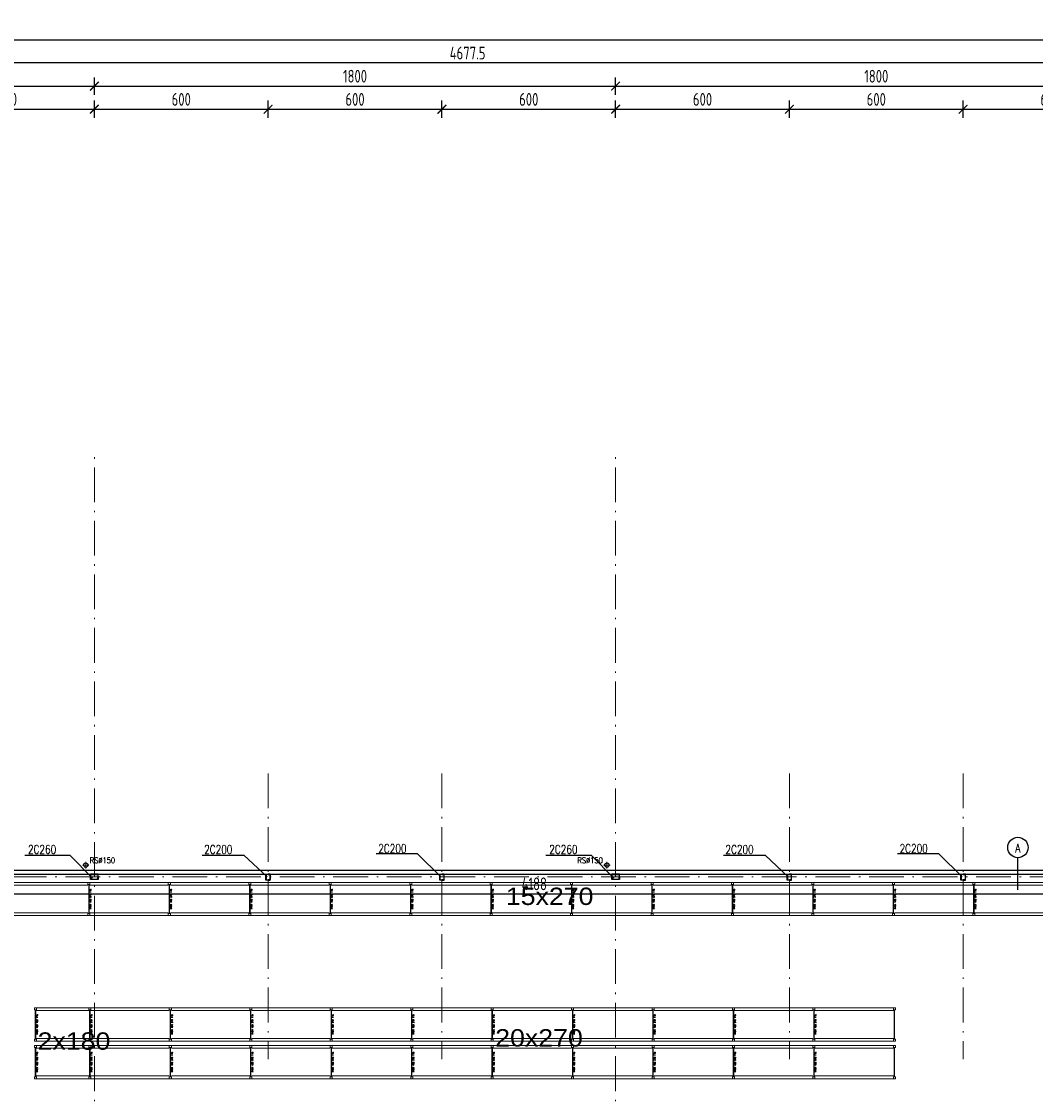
# Model space of a CAD drawing. Extents: x 153948 to 285449, y -89387 to -60195.
# Tile 65 of 108: x 255709 to 259210, y -75605 to -71884. Entities that reach past the tile are written whole.
import ezdxf
from ezdxf.enums import TextEntityAlignment as Align

# ---------------------------------------------------------------- set-up
doc = ezdxf.new("R2010")
doc.units = 0
doc.header["$LTSCALE"] = 100
doc.header["$MEASUREMENT"] = 0
doc.header["$PDMODE"] = 1
doc.linetypes.add('ACAD_ISO10W100', pattern=[18.5, 12, -3, 0.5, -3])
doc.layers.get('0').update_dxf_attribs({"linetype": 'CONTINUOUS'})
doc.layers.get('DEFPOINTS').update_dxf_attribs({"linetype": 'CONTINUOUS'})
for name, color, linetype in [('1', 2, 'CONTINUOUS'), ('K-STA', 2, 'CONTINUOUS'), ('mago', 7, 'CONTINUOUS'), ('R-----OP', 2, 'CONTINUOUS'), ('RYNNY', 2, 'CONTINUOUS'), ('TEXT', 11, 'CONTINUOUS'), ('WYMIARY', 1, 'CONTINUOUS')]:
    doc.layers.add(name, color=color, linetype=linetype)
for name, color, linetype, lineweight in [('OSIE', 8, 'ACAD_ISO10W100', 15), ('PANELE', 3, 'CONTINUOUS', 25), ('RS REGAŁY', 7, 'CONTINUOUS', 13)]:
    doc.layers.add(name, color=color, linetype=linetype, lineweight=lineweight)
doc.styles.add('arial', font='arial.ttf', dxfattribs={"width": 1.1})
doc.styles.add('DYBY-NORMALNY-0-8-N', font='ROMANS.SHX', dxfattribs={"width": 0.8})
doc.styles.get("Standard").update_dxf_attribs({"font": 'txt.shx'})
doc.styles.add('STYLE2', font='isocp.shx', dxfattribs={"width": 0.8})
doc.styles.add('TXT3', font='SIMPLEX.SHX', dxfattribs={"width": 0.75, "height": 40})
doc.dimstyles.new('KRESKI_100', dxfattribs={"dimscale": 20, "dimtxt": 2.2, "dimasz": 1.5, "dimexe": 1.5, "dimexo": 1.5, "dimgap": 0.6, "dimtad": 1, "dimdec": 1, "dimrnd": 0.5, "dimdsep": 46, "dimtxsty": 'STYLE2', "dimblk1": 'ARCHTICK', "dimblk2": 'ARCHTICK', "dimsah": 1, "dimcen": 2.5, "dimdle": 1.5, "dimclrd": 10, "dimclre": 10, "dimclrt": 15, "dimadec": 0, "dimazin": 0, "dimtfac": 1, "dimtdec": 1, "dimtmove": 1, "dimatfit": 3, "dimldrblk": 'ARCHTICK', "dimfxl": 1.5, "dimfxlon": 1, "dimtolj": 1, "dimtzin": 0, "dimarcsym": 0})

# ---------------------------------------------------------------- blocks, each defined once
blk = doc.blocks.new('SC260X2')
at = {"layer": '1'}
for points in [[(-13, 9), (-13, 0), (-12.4, 0), (-12.1, 7, -0.401015), (-11.1, 7.9), (11.1, 7.9, -0.401015), (12.1, 7), (12.4, 0), (13, 0), (13, 9)], [(-13, -9), (-13, 0), (-12.4, 0), (-12.1, -7, 0.401015), (-11.1, -7.9), (11.1, -7.9, 0.401015), (12.1, -7), (12.4, 0), (13, 0), (13, -9)]]:
    blk.add_lwpolyline(points, format="xyb", close=True, dxfattribs=at)
blk = doc.blocks.new('SC200X2')
at = {"layer": '1'}
for points in [[(-10, 7.5), (-10, 0), (-9.7, 0, 0.391021), (-9.1, 0.6), (-8.7, 5.6, -0.391021), (-7.6, 6.6), (7.6, 6.6, -0.391021), (8.7, 5.6), (9.1, 0.6, 0.391021), (9.7, 0), (10, 0), (10, 7.5)], [(-10, -7.5), (-10, 0), (-9.7, 0, -0.391021), (-9.1, -0.6), (-8.7, -5.6, 0.391021), (-7.6, -6.6), (7.6, -6.6, 0.391021), (8.7, -5.6), (9.1, -0.6, -0.391021), (9.7, 0), (10, 0), (10, -7.5)]]:
    blk.add_lwpolyline(points, format="xyb", close=True, dxfattribs=at)
blk = doc.blocks.new('_ARCHTICK')
at = {"color": 0, "linetype": 'ByBlock', "const_width": 0.15}
blk.add_lwpolyline([(-0.5, -0.5), (0.5, 0.5)], dxfattribs=at)
blk = doc.blocks.new('*D81')
at = {"layer": 'DEFPOINTS', "color": 0, "ltscale": 0.1, "transparency": 16777216}
for p in [(260307.9, -71947), (248692.9, -74816), (260307.9, -74816)]:
    blk.add_point(p, dxfattribs=at)
at = {"layer": 'WYMIARY', "color": 10, "lineweight": -2, "ltscale": 0.1, "transparency": 16777216}
for p, q in [((248692.9, -71977), (248692.9, -71917)), ((260307.9, -71977), (260307.9, -71917)), ((248662.9, -71947), (260337.9, -71947))]:
    blk.add_line(p, q, dxfattribs=at)
at = {"layer": 'WYMIARY', "color": 10, "lineweight": -2, "ltscale": 0.1, "transparency": 16777216, "xscale": 30, "yscale": 30, "zscale": 30, "rotation": 180}
blk.add_blockref('_ARCHTICK', (248692.9, -71947), dxfattribs=at)
at = {"layer": 'WYMIARY', "color": 10, "lineweight": -2, "ltscale": 0.1, "transparency": 16777216, "xscale": 30, "yscale": 30, "zscale": 30}
blk.add_blockref('_ARCHTICK', (260307.9, -71947), dxfattribs=at)
at = {"layer": 'WYMIARY', "color": 15, "ltscale": 0.1, "transparency": 16777216, "insert": (254500.4, -71913), "char_height": 44, "attachment_point": 5, "style": 'STYLE2'}
blk.add_mtext('\\A1;11615', dxfattribs=at)
blk = doc.blocks.new('*D83')
at = {"layer": 'DEFPOINTS', "color": 0, "ltscale": 0.1, "transparency": 16777216}
for p in [(254910.4, -72027), (254910.4, -72107), (259587.9, -72107)]:
    blk.add_point(p, dxfattribs=at)
at = {"layer": 'WYMIARY', "color": 10, "lineweight": -2, "ltscale": 0.1, "transparency": 16777216}
for p, q in [((254910.4, -72057), (254910.4, -71997)), ((259587.9, -72057), (259587.9, -71997)), ((259617.9, -72027), (254880.4, -72027))]:
    blk.add_line(p, q, dxfattribs=at)
at = {"layer": 'WYMIARY', "color": 10, "lineweight": -2, "ltscale": 0.1, "transparency": 16777216, "xscale": 30, "yscale": 30, "zscale": 30, "rotation": 180}
blk.add_blockref('_ARCHTICK', (254910.4, -72027), dxfattribs=at)
at = {"layer": 'WYMIARY', "color": 10, "lineweight": -2, "ltscale": 0.1, "transparency": 16777216, "xscale": 30, "yscale": 30, "zscale": 30}
blk.add_blockref('_ARCHTICK', (259587.9, -72027), dxfattribs=at)
at = {"layer": 'WYMIARY', "color": 15, "ltscale": 0.1, "transparency": 16777216, "insert": (257249.2, -71993), "char_height": 44, "attachment_point": 5, "style": 'STYLE2'}
blk.add_mtext('\\A1;4677.5', dxfattribs=at)
blk = doc.blocks.new('*D107')
at = {"layer": 'DEFPOINTS', "color": 0, "ltscale": 0.1, "transparency": 16777216}
for p in [(255960.4, -72107), (254160.4, -72187), (255960.4, -72187)]:
    blk.add_point(p, dxfattribs=at)
at = {"layer": 'WYMIARY', "color": 10, "lineweight": -2, "ltscale": 0.1, "transparency": 16777216}
for p, q in [((254160.4, -72137), (254160.4, -72077)), ((255960.4, -72137), (255960.4, -72077)), ((254130.4, -72107), (255990.4, -72107))]:
    blk.add_line(p, q, dxfattribs=at)
at = {"layer": 'WYMIARY', "color": 10, "lineweight": -2, "ltscale": 0.1, "transparency": 16777216, "xscale": 30, "yscale": 30, "zscale": 30, "rotation": 180}
blk.add_blockref('_ARCHTICK', (254160.4, -72107), dxfattribs=at)
at = {"layer": 'WYMIARY', "color": 10, "lineweight": -2, "ltscale": 0.1, "transparency": 16777216, "xscale": 30, "yscale": 30, "zscale": 30}
blk.add_blockref('_ARCHTICK', (255960.4, -72107), dxfattribs=at)
at = {"layer": 'WYMIARY', "color": 15, "ltscale": 0.1, "transparency": 16777216, "insert": (255060.4, -72073), "char_height": 44, "attachment_point": 5, "style": 'STYLE2'}
blk.add_mtext('\\A1;1800', dxfattribs=at)
blk = doc.blocks.new('*D108')
at = {"layer": 'DEFPOINTS', "color": 0, "ltscale": 0.1, "transparency": 16777216}
for p in [(257760.4, -72107), (255960.4, -72187), (257760.4, -72187)]:
    blk.add_point(p, dxfattribs=at)
at = {"layer": 'WYMIARY', "color": 10, "lineweight": -2, "ltscale": 0.1, "transparency": 16777216}
for p, q in [((255960.4, -72137), (255960.4, -72077)), ((257760.4, -72137), (257760.4, -72077)), ((255930.4, -72107), (257790.4, -72107))]:
    blk.add_line(p, q, dxfattribs=at)
at = {"layer": 'WYMIARY', "color": 10, "lineweight": -2, "ltscale": 0.1, "transparency": 16777216, "xscale": 30, "yscale": 30, "zscale": 30, "rotation": 180}
blk.add_blockref('_ARCHTICK', (255960.4, -72107), dxfattribs=at)
at = {"layer": 'WYMIARY', "color": 10, "lineweight": -2, "ltscale": 0.1, "transparency": 16777216, "xscale": 30, "yscale": 30, "zscale": 30}
blk.add_blockref('_ARCHTICK', (257760.4, -72107), dxfattribs=at)
at = {"layer": 'WYMIARY', "color": 15, "ltscale": 0.1, "transparency": 16777216, "insert": (256860.4, -72073), "char_height": 44, "attachment_point": 5, "style": 'STYLE2'}
blk.add_mtext('\\A1;1800', dxfattribs=at)
blk = doc.blocks.new('*D109')
at = {"layer": 'DEFPOINTS', "color": 0, "ltscale": 0.1, "transparency": 16777216}
for p in [(259560.4, -72107), (257760.4, -72187), (259560.4, -72187)]:
    blk.add_point(p, dxfattribs=at)
at = {"layer": 'WYMIARY', "color": 10, "lineweight": -2, "ltscale": 0.1, "transparency": 16777216}
for p, q in [((257760.4, -72137), (257760.4, -72077)), ((259560.4, -72137), (259560.4, -72077)), ((257730.4, -72107), (259590.4, -72107))]:
    blk.add_line(p, q, dxfattribs=at)
at = {"layer": 'WYMIARY', "color": 10, "lineweight": -2, "ltscale": 0.1, "transparency": 16777216, "xscale": 30, "yscale": 30, "zscale": 30, "rotation": 180}
blk.add_blockref('_ARCHTICK', (257760.4, -72107), dxfattribs=at)
at = {"layer": 'WYMIARY', "color": 10, "lineweight": -2, "ltscale": 0.1, "transparency": 16777216, "xscale": 30, "yscale": 30, "zscale": 30}
blk.add_blockref('_ARCHTICK', (259560.4, -72107), dxfattribs=at)
at = {"layer": 'WYMIARY', "color": 15, "ltscale": 0.1, "transparency": 16777216, "insert": (258660.4, -72073), "char_height": 44, "attachment_point": 5, "style": 'STYLE2'}
blk.add_mtext('\\A1;1800', dxfattribs=at)
blk = doc.blocks.new('*D126')
at = {"layer": 'DEFPOINTS', "color": 0, "ltscale": 0.1, "transparency": 16777216}
for p in [(255960.4, -72187), (255960.4, -72267), (255360.4, -74482.3)]:
    blk.add_point(p, dxfattribs=at)
at = {"layer": 'WYMIARY', "color": 10, "lineweight": -2, "ltscale": 0.1, "transparency": 16777216}
for p, q in [((255330.4, -72187), (255990.4, -72187)), ((255360.4, -72217), (255360.4, -72157)), ((255960.4, -72217), (255960.4, -72157))]:
    blk.add_line(p, q, dxfattribs=at)
at = {"layer": 'WYMIARY', "color": 10, "lineweight": -2, "ltscale": 0.1, "transparency": 16777216, "xscale": 30, "yscale": 30, "zscale": 30, "rotation": 180}
blk.add_blockref('_ARCHTICK', (255360.4, -72187), dxfattribs=at)
at = {"layer": 'WYMIARY', "color": 10, "lineweight": -2, "ltscale": 0.1, "transparency": 16777216, "xscale": 30, "yscale": 30, "zscale": 30}
blk.add_blockref('_ARCHTICK', (255960.4, -72187), dxfattribs=at)
at = {"layer": 'WYMIARY', "color": 15, "ltscale": 0.1, "transparency": 16777216, "insert": (255660.4, -72153), "char_height": 44, "attachment_point": 5, "style": 'STYLE2'}
blk.add_mtext('\\A1;600', dxfattribs=at)
blk = doc.blocks.new('*D127')
at = {"layer": 'DEFPOINTS', "color": 0, "ltscale": 0.1, "transparency": 16777216}
for p in [(256560.4, -72187), (255960.4, -72267), (256560.4, -72267)]:
    blk.add_point(p, dxfattribs=at)
at = {"layer": 'WYMIARY', "color": 10, "lineweight": -2, "ltscale": 0.1, "transparency": 16777216}
for p, q in [((255930.4, -72187), (256590.4, -72187)), ((255960.4, -72217), (255960.4, -72157)), ((256560.4, -72217), (256560.4, -72157))]:
    blk.add_line(p, q, dxfattribs=at)
at = {"layer": 'WYMIARY', "color": 10, "lineweight": -2, "ltscale": 0.1, "transparency": 16777216, "xscale": 30, "yscale": 30, "zscale": 30, "rotation": 180}
blk.add_blockref('_ARCHTICK', (255960.4, -72187), dxfattribs=at)
at = {"layer": 'WYMIARY', "color": 10, "lineweight": -2, "ltscale": 0.1, "transparency": 16777216, "xscale": 30, "yscale": 30, "zscale": 30}
blk.add_blockref('_ARCHTICK', (256560.4, -72187), dxfattribs=at)
at = {"layer": 'WYMIARY', "color": 15, "ltscale": 0.1, "transparency": 16777216, "insert": (256260.4, -72153), "char_height": 44, "attachment_point": 5, "style": 'STYLE2'}
blk.add_mtext('\\A1;600', dxfattribs=at)
blk = doc.blocks.new('*D128')
at = {"layer": 'DEFPOINTS', "color": 0, "ltscale": 0.1, "transparency": 16777216}
for p in [(257160.4, -72187), (256560.4, -72267), (257160.4, -72267)]:
    blk.add_point(p, dxfattribs=at)
at = {"layer": 'WYMIARY', "color": 10, "lineweight": -2, "ltscale": 0.1, "transparency": 16777216}
for p, q in [((256530.4, -72187), (257190.4, -72187)), ((256560.4, -72217), (256560.4, -72157)), ((257160.4, -72217), (257160.4, -72157))]:
    blk.add_line(p, q, dxfattribs=at)
at = {"layer": 'WYMIARY', "color": 10, "lineweight": -2, "ltscale": 0.1, "transparency": 16777216, "xscale": 30, "yscale": 30, "zscale": 30, "rotation": 180}
blk.add_blockref('_ARCHTICK', (256560.4, -72187), dxfattribs=at)
at = {"layer": 'WYMIARY', "color": 10, "lineweight": -2, "ltscale": 0.1, "transparency": 16777216, "xscale": 30, "yscale": 30, "zscale": 30}
blk.add_blockref('_ARCHTICK', (257160.4, -72187), dxfattribs=at)
at = {"layer": 'WYMIARY', "color": 15, "ltscale": 0.1, "transparency": 16777216, "insert": (256860.4, -72153), "char_height": 44, "attachment_point": 5, "style": 'STYLE2'}
blk.add_mtext('\\A1;600', dxfattribs=at)
blk = doc.blocks.new('*D129')
at = {"layer": 'DEFPOINTS', "color": 0, "ltscale": 0.1, "transparency": 16777216}
for p in [(257760.4, -72187), (257760.4, -72267), (257160.4, -74482.3)]:
    blk.add_point(p, dxfattribs=at)
at = {"layer": 'WYMIARY', "color": 10, "lineweight": -2, "ltscale": 0.1, "transparency": 16777216}
for p, q in [((257130.4, -72187), (257790.4, -72187)), ((257160.4, -72217), (257160.4, -72157)), ((257760.4, -72217), (257760.4, -72157))]:
    blk.add_line(p, q, dxfattribs=at)
at = {"layer": 'WYMIARY', "color": 10, "lineweight": -2, "ltscale": 0.1, "transparency": 16777216, "xscale": 30, "yscale": 30, "zscale": 30, "rotation": 180}
blk.add_blockref('_ARCHTICK', (257160.4, -72187), dxfattribs=at)
at = {"layer": 'WYMIARY', "color": 10, "lineweight": -2, "ltscale": 0.1, "transparency": 16777216, "xscale": 30, "yscale": 30, "zscale": 30}
blk.add_blockref('_ARCHTICK', (257760.4, -72187), dxfattribs=at)
at = {"layer": 'WYMIARY', "color": 15, "ltscale": 0.1, "transparency": 16777216, "insert": (257460.4, -72153), "char_height": 44, "attachment_point": 5, "style": 'STYLE2'}
blk.add_mtext('\\A1;600', dxfattribs=at)
blk = doc.blocks.new('*D130')
at = {"layer": 'DEFPOINTS', "color": 0, "ltscale": 0.1, "transparency": 16777216}
for p in [(258360.4, -72187), (257760.4, -72267), (258360.4, -72267)]:
    blk.add_point(p, dxfattribs=at)
at = {"layer": 'WYMIARY', "color": 10, "lineweight": -2, "ltscale": 0.1, "transparency": 16777216}
for p, q in [((257730.4, -72187), (258390.4, -72187)), ((257760.4, -72217), (257760.4, -72157)), ((258360.4, -72217), (258360.4, -72157))]:
    blk.add_line(p, q, dxfattribs=at)
at = {"layer": 'WYMIARY', "color": 10, "lineweight": -2, "ltscale": 0.1, "transparency": 16777216, "xscale": 30, "yscale": 30, "zscale": 30, "rotation": 180}
blk.add_blockref('_ARCHTICK', (257760.4, -72187), dxfattribs=at)
at = {"layer": 'WYMIARY', "color": 10, "lineweight": -2, "ltscale": 0.1, "transparency": 16777216, "xscale": 30, "yscale": 30, "zscale": 30}
blk.add_blockref('_ARCHTICK', (258360.4, -72187), dxfattribs=at)
at = {"layer": 'WYMIARY', "color": 15, "ltscale": 0.1, "transparency": 16777216, "insert": (258060.4, -72153), "char_height": 44, "attachment_point": 5, "style": 'STYLE2'}
blk.add_mtext('\\A1;600', dxfattribs=at)
blk = doc.blocks.new('*D131')
at = {"layer": 'DEFPOINTS', "color": 0, "ltscale": 0.1, "transparency": 16777216}
for p in [(258960.4, -72187), (258360.4, -72267), (258960.4, -72267)]:
    blk.add_point(p, dxfattribs=at)
at = {"layer": 'WYMIARY', "color": 10, "lineweight": -2, "ltscale": 0.1, "transparency": 16777216}
for p, q in [((258330.4, -72187), (258990.4, -72187)), ((258360.4, -72217), (258360.4, -72157)), ((258960.4, -72217), (258960.4, -72157))]:
    blk.add_line(p, q, dxfattribs=at)
at = {"layer": 'WYMIARY', "color": 10, "lineweight": -2, "ltscale": 0.1, "transparency": 16777216, "xscale": 30, "yscale": 30, "zscale": 30, "rotation": 180}
blk.add_blockref('_ARCHTICK', (258360.4, -72187), dxfattribs=at)
at = {"layer": 'WYMIARY', "color": 10, "lineweight": -2, "ltscale": 0.1, "transparency": 16777216, "xscale": 30, "yscale": 30, "zscale": 30}
blk.add_blockref('_ARCHTICK', (258960.4, -72187), dxfattribs=at)
at = {"layer": 'WYMIARY', "color": 15, "ltscale": 0.1, "transparency": 16777216, "insert": (258660.4, -72153), "char_height": 44, "attachment_point": 5, "style": 'STYLE2'}
blk.add_mtext('\\A1;600', dxfattribs=at)
blk = doc.blocks.new('*D132')
at = {"layer": 'DEFPOINTS', "color": 0, "ltscale": 0.1, "transparency": 16777216}
for p in [(259560.4, -72187), (259560.4, -72267), (258960.4, -74482.3)]:
    blk.add_point(p, dxfattribs=at)
at = {"layer": 'WYMIARY', "color": 10, "lineweight": -2, "ltscale": 0.1, "transparency": 16777216}
for p, q in [((258930.4, -72187), (259590.4, -72187)), ((258960.4, -72217), (258960.4, -72157)), ((259560.4, -72217), (259560.4, -72157))]:
    blk.add_line(p, q, dxfattribs=at)
at = {"layer": 'WYMIARY', "color": 10, "lineweight": -2, "ltscale": 0.1, "transparency": 16777216, "xscale": 30, "yscale": 30, "zscale": 30, "rotation": 180}
blk.add_blockref('_ARCHTICK', (258960.4, -72187), dxfattribs=at)
at = {"layer": 'WYMIARY', "color": 10, "lineweight": -2, "ltscale": 0.1, "transparency": 16777216, "xscale": 30, "yscale": 30, "zscale": 30}
blk.add_blockref('_ARCHTICK', (259560.4, -72187), dxfattribs=at)
at = {"layer": 'WYMIARY', "color": 15, "ltscale": 0.1, "transparency": 16777216, "insert": (259260.4, -72153), "char_height": 44, "attachment_point": 5, "style": 'STYLE2'}
blk.add_mtext('\\A1;600', dxfattribs=at)
blk = doc.blocks.new('*D147')
at = {"layer": 'DEFPOINTS', "color": 0, "ltscale": 0.1, "transparency": 16777216}
for p in [(255385.4, -74839.5), (259573.4, -74848.5), (259573.4, -74897.7)]:
    blk.add_point(p, dxfattribs=at)
at = {"layer": 'WYMIARY', "color": 10, "lineweight": -2, "ltscale": 0.1, "transparency": 16777216}
for p, q in [((255385.4, -74869.5), (255385.4, -74927.7)), ((255355.4, -74897.7), (259603.4, -74897.7)), ((259573.4, -74878.5), (259573.4, -74927.7))]:
    blk.add_line(p, q, dxfattribs=at)
at = {"layer": 'WYMIARY', "color": 10, "lineweight": -2, "ltscale": 0.1, "transparency": 16777216, "xscale": 30, "yscale": 30, "zscale": 30, "rotation": 180}
blk.add_blockref('_ARCHTICK', (255385.4, -74897.7), dxfattribs=at)
at = {"layer": 'WYMIARY', "color": 10, "lineweight": -2, "ltscale": 0.1, "transparency": 16777216, "xscale": 30, "yscale": 30, "zscale": 30}
blk.add_blockref('_ARCHTICK', (259573.4, -74897.7), dxfattribs=at)
at = {"layer": 'WYMIARY', "color": 15, "ltscale": 0.1, "transparency": 16777216, "insert": (257479.4, -74863.7), "char_height": 44, "attachment_point": 5, "style": 'STYLE2'}
blk.add_mtext('\\A1;4188', dxfattribs=at)
blk = doc.blocks.new('RACK 450 270 115')
at = {"color": 1}
for p, q in [((7, 115), (277.8, 115)), ((2.75, 108), (2.75, 7)), ((4.25, 108), (4.25, 7)), ((7, 105.5), (277.8, 105.5)), ((7, 9.5), (277.8, 9.5)), ((7, 0), (277.8, 0))]:
    blk.add_line(p, q, dxfattribs=at)
for points in [[(0, 108), (7, 108), (7, 115), (0, 115)], [(0, 0), (7, 0), (7, 7), (0, 7)]]:
    blk.add_lwpolyline(points, close=True, dxfattribs=at)
at = {"color": 1, "insert": (9.25, 57.5), "char_height": 5, "width": 101, "attachment_point": 5, "rotation": 90}
blk.add_mtext('RACK 450 270 115', dxfattribs=at)
blk = doc.blocks.new('RACK 450 180 115')
at = {"color": 1}
for p, q in [((7, 115), (187.8, 115)), ((2.75, 108), (2.75, 7)), ((4.25, 108), (4.25, 7)), ((7, 105.5), (187.8, 105.5)), ((7, 9.5), (187.8, 9.5)), ((7, 0), (187.8, 0))]:
    blk.add_line(p, q, dxfattribs=at)
for points in [[(0, 108), (7, 108), (7, 115), (0, 115)], [(0, 0), (7, 0), (7, 7), (0, 7)]]:
    blk.add_lwpolyline(points, close=True, dxfattribs=at)
at = {"color": 1, "insert": (9.25, 57.5), "char_height": 5, "width": 101, "attachment_point": 5, "rotation": 90}
blk.add_mtext('RACK 450 180 115', dxfattribs=at)
blk = doc.blocks.new('NOGA RACK 450 007 115')
at = {"color": 1}
for p, q in [((2.75, 108), (2.75, 7)), ((4.25, 108), (4.25, 7))]:
    blk.add_line(p, q, dxfattribs=at)
for points in [[(0, 108), (7, 108), (7, 115), (0, 115)], [(0, 0), (7, 0), (7, 7), (0, 7)]]:
    blk.add_lwpolyline(points, close=True, dxfattribs=at)

msp = doc.modelspace()

# ---------------------------------------------------------------- linework, layer by layer
at = {"layer": 'OSIE', "ltscale": 0.1}
for p, q in [((255960.4, -86679.55), (255960.4, -73374.65)), ((257760.4, -86679.55), (257760.4, -73374.65)), ((256560.4, -74482.32), (256560.4, -75469.12)), ((257160.4, -74482.32), (257160.4, -75469.12)), ((258360.4, -74482.32), (258360.4, -75469.12)), ((258960.4, -74482.32), (258960.4, -75469.12)), ((255930.4, -74810.79), (255930.4, -74787.99)), ((257730.41, -74810.79), (257730.41, -74787.99)), ((255919.01, -74799.39), (255941.8, -74799.39)), ((257741.81, -74799.39), (257719.01, -74799.39)), ((247720.4, -74839.55), (263229.19, -74839.55))]:
    msp.add_line(p, q, dxfattribs=at)
at = {"layer": 'PANELE', "ltscale": 0.5}
for p, q in [((254910.4, -74816.05), (259587.9, -74816.05)), ((254910.4, -74830.55), (259547.4, -74830.55))]:
    msp.add_line(p, q, dxfattribs=at)
at = {"layer": 'R-----OP'}
msp.add_line((259149.09, -74884.95), (259149.09, -74773.22), dxfattribs=at)
msp.add_circle((259149.48, -74738.04), 35.19, dxfattribs=at)
at = {"layer": 'RYNNY', "ltscale": 0.1}
for centre in [(255930.4, -74799.02), (257730.41, -74799.02)]:
    msp.add_circle(centre, 7.5, dxfattribs=at)
at = {"layer": 'TEXT'}
for p, q in [((255719.76, -74765.01), (255875.95, -74765.01)), ((255875.95, -74765.01), (255953.86, -74844.05)), ((256332.51, -74764.89), (256476.14, -74764.89)), ((256476.14, -74764.89), (256556.65, -74839.55)), ((257076.34, -74760.45), (256933.45, -74760.45)), ((257156.65, -74839.55), (257076.34, -74760.45)), ((257519.76, -74765.01), (257675.95, -74765.01)), ((257675.95, -74765.01), (257753.86, -74844.05)), ((258132.51, -74764.89), (258276.14, -74764.89)), ((258276.14, -74764.89), (258356.65, -74839.55)), ((258876.34, -74760.45), (258733.45, -74760.45)), ((258956.65, -74839.55), (258876.34, -74760.45))]:
    msp.add_line(p, q, dxfattribs=at)

# ---------------------------------------------------------------- block references
at = {"layer": 'K-STA', "ltscale": 0.5}
for p in [(255960.4, -74839.55), (257760.4, -74839.55)]:
    msp.add_blockref('SC260X2', p, dxfattribs=at)
at = {"layer": 'K-STA', "ltscale": 0.5, "rotation": 270}
for p in [(256560.4, -74840.55), (257160.4, -74840.55), (258360.4, -74840.55), (258960.4, -74840.55)]:
    msp.add_blockref('SC200X2', p, dxfattribs=at)
at = {"layer": 'RS REGAŁY'}
for name, p in [('RACK 450 270 115', (255660.2, -74973.55)), ('RACK 450 270 115', (255938, -74973.55)), ('RACK 450 270 115', (256215.8, -74973.55)), ('RACK 450 270 115', (256493.6, -74973.55)), ('RACK 450 270 115', (256771.4, -74973.55)), ('RACK 450 270 115', (257049.2, -74973.55)), ('RACK 450 270 115', (257327, -74973.55)), ('RACK 450 270 115', (257604.8, -74973.55)), ('RACK 450 270 115', (257882.6, -74973.55)), ('RACK 450 270 115', (258160.4, -74973.55)), ('RACK 450 270 115', (258438.2, -74973.55)), ('RACK 450 270 115', (258716, -74973.55)), ('RACK 450 270 115', (258993.8, -74973.55)), ('RACK 450 180 115', (255753.6, -75407.05)), ('RACK 450 270 115', (255941.4, -75407.05)), ('RACK 450 270 115', (256219.2, -75407.05)), ('RACK 450 270 115', (256497, -75407.05)), ('RACK 450 270 115', (256774.8, -75407.05)), ('RACK 450 270 115', (257052.6, -75407.05)), ('RACK 450 270 115', (257330.4, -75407.05)), ('RACK 450 270 115', (257608.2, -75407.05)), ('RACK 450 270 115', (257886, -75407.05)), ('RACK 450 270 115', (258163.8, -75407.05)), ('RACK 450 270 115', (258441.6, -75407.05)), ('NOGA RACK 450 007 115', (258719.4, -75407.05)), ('RACK 450 180 115', (255753.6, -75537.05)), ('RACK 450 270 115', (255941.4, -75537.05)), ('RACK 450 270 115', (256219.2, -75537.05)), ('RACK 450 270 115', (256497, -75537.05)), ('RACK 450 270 115', (256774.8, -75537.05)), ('RACK 450 270 115', (257052.6, -75537.05)), ('RACK 450 270 115', (257330.4, -75537.05)), ('RACK 450 270 115', (257608.2, -75537.05)), ('RACK 450 270 115', (257886, -75537.05)), ('RACK 450 270 115', (258163.8, -75537.05)), ('RACK 450 270 115', (258441.6, -75537.05)), ('NOGA RACK 450 007 115', (258719.4, -75537.05))]:
    msp.add_blockref(name, p, dxfattribs=at)

# ---------------------------------------------------------------- texts
at = {"layer": 'mago', "char_height": 60, "width": 672.04, "attachment_point": 1, "style": 'arial'}
for s, insert in [('15x270', (257381.34, -74876.74)), ('2x180', (255764.4, -75376.92)), ('20x270', (257344.5, -75365.82))]:
    msp.add_mtext(s, dxfattribs=dict(at, insert=insert))
at = {"layer": 'R-----OP', "style": 'DYBY-NORMALNY-0-8-N', "width": 0.8}
msp.add_text('A', height=30, dxfattribs=at).set_placement((259149.08, -74740.15), align=Align.MIDDLE)
at = {"layer": 'R-----OP', "color": 2, "style": 'DYBY-NORMALNY-0-8-N', "width": 0.8}
for p in [(255988.38, -74782.48), (257672.43, -74782.48)]:
    msp.add_text('RS%%c150', height=20, dxfattribs=at).set_placement(p, align=Align.MIDDLE)
at = {"layer": 'TEXT', "style": 'TXT3', "width": 0.75}
for s, p in [('2C260', (255731.2, -74759.55)), ('2C200', (256339.63, -74760.01)), ('2C200', (256940.78, -74756.79)), ('2C260', (257531.2, -74759.55)), ('2C200', (258139.63, -74760.01)), ('2C200', (258740.78, -74756.79))]:
    msp.add_text(s, height=30, dxfattribs=at).set_placement(p)

# ---------------------------------------------------------------- dimensions: what is measured, and where the dimension line sits
at = {"layer": 'WYMIARY', "ltscale": 0.1}
for base, p1, p2, picture, middle in [((260307.9, -71946.96), (248692.9, -74816.05), (260307.9, -74816.05), '*D81', (254500.4, -71912.96)), ((254910.4, -72026.96), (259587.9, -72106.96), (254910.4, -72106.96), '*D83', (257249.15, -71992.96)), ((255960.4, -72106.96), (254160.4, -72186.96), (255960.4, -72186.96), '*D107', (255060.4, -72072.96)), ((257760.4, -72106.96), (255960.4, -72186.96), (257760.4, -72186.96), '*D108', (256860.4, -72072.96)), ((259560.4, -72106.96), (257760.4, -72186.96), (259560.4, -72186.96), '*D109', (258660.4, -72072.96)), ((255960.4, -72186.96), (255360.4, -74482.32), (255960.4, -72266.96), '*D126', (255660.4, -72152.96)), ((256560.4, -72186.96), (255960.4, -72266.96), (256560.4, -72266.96), '*D127', (256260.4, -72152.96)), ((257160.4, -72186.96), (256560.4, -72266.96), (257160.4, -72266.96), '*D128', (256860.4, -72152.96)), ((257760.4, -72186.96), (257160.4, -74482.32), (257760.4, -72266.96), '*D129', (257460.4, -72152.96)), ((258360.4, -72186.96), (257760.4, -72266.96), (258360.4, -72266.96), '*D130', (258060.4, -72152.96)), ((258960.4, -72186.96), (258360.4, -72266.96), (258960.4, -72266.96), '*D131', (258660.4, -72152.96)), ((259560.4, -72186.96), (258960.4, -74482.32), (259560.4, -72266.96), '*D132', (259260.4, -72152.96)), ((259573.4, -74897.7), (255385.4, -74839.55), (259573.4, -74848.55), '*D147', (257479.4, -74863.7))]:
    dim = msp.add_linear_dim(base=base, p1=p1, p2=p2, dimstyle='KRESKI_100', dxfattribs=at)
    dim.commit()
    dim.dimension.update_dxf_attribs({"geometry": picture, "text_midpoint": middle})

doc.saveas('drawing.dxf')
